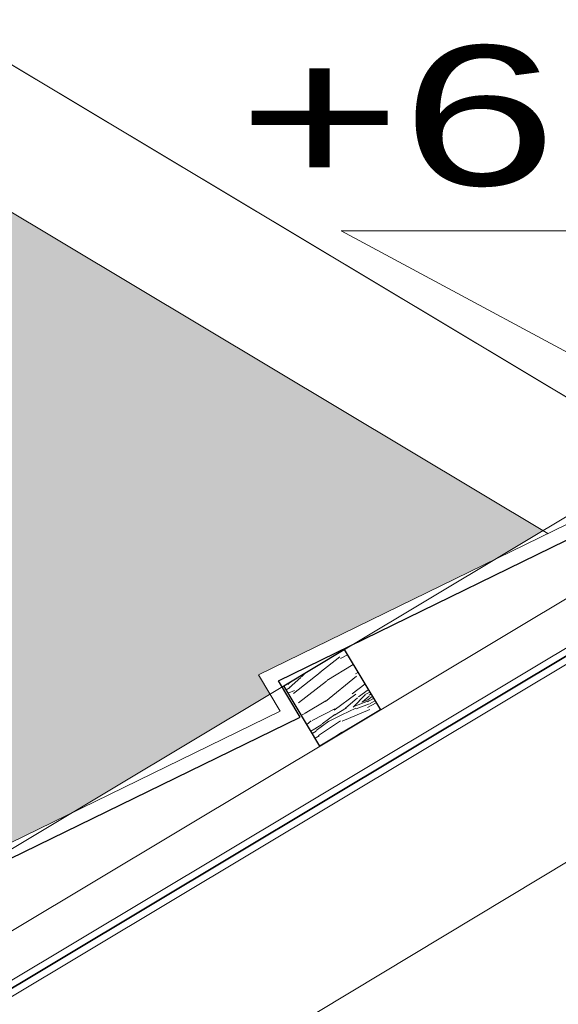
# Model space of a CAD drawing. Header units: millimetres. Extents: x -740 to 33545, y 5178 to 22494.
# Tile 230 of 250: x 12921 to 12959, y 13703 to 13773. Entities that reach past the tile are written whole.
import ezdxf
from ezdxf.lldxf.tags import DXFTag

# ---------------------------------------------------------------- set-up
doc = ezdxf.new("R2010")
doc.units = ezdxf.units.MM
doc.header["$MEASUREMENT"] = 0
for name, color, linetype, lineweight in [('A_izolacja', 252, 'Continuous', 9), ('A_l.przerywana', 252, 'ICAD_ISO03W100', 9), ('l. przekrojowa', 252, 'Continuous', 30), ('l.widokowa', 252, 'Continuous', 15), ('l.wypeĹ‚nien', 252, 'Continuous', 5), ('wymiarowanie', 252, 'Continuous', 9)]:
    doc.layers.add(name, color=color, linetype=linetype, lineweight=lineweight)
doc.styles.add('PROFILE', font='GOTHIC.TTF', dxfattribs={"width": 0.8})
tags = doc.linetypes.add('ICAD_ISO03W100', pattern=[30, 12, -18]).pattern_tags.tags
tags[6:7] = [DXFTag(74, 4), DXFTag(75, 0), DXFTag(340, '0'), DXFTag(46, 1.0), DXFTag(50, 0.0), DXFTag(44, 0.0), DXFTag(45, 0.0)]
tags[4:5] = [DXFTag(74, 4), DXFTag(75, 0), DXFTag(340, '0'), DXFTag(46, 1.0), DXFTag(50, 0.0), DXFTag(44, 0.0), DXFTag(45, 0.0)]

msp = doc.modelspace()

# ---------------------------------------------------------------- hatches: boundary and pattern name
at = {"layer": 'l.wypeĹ‚nien'}
h = msp.add_hatch(dxfattribs=at)
h.set_pattern_fill('SPANTILE', color=256, scale=17, style=0)
h.set_pattern_definition([(274.9697, (15.64, 17), (-16.99985221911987, 204.0000178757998), [15.699024, -376.776457]), (180, (17, 1.36), (-17, -17), [1.36, -15.64]), (0, (0, 0), (17, 17), [4.760000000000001, -12.24]), (90, (4.760000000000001, 0), (-17, 17), [1.7, -15.3]), (270, (15.64, 1.7), (17, -17), [1.7, -15.3]), (0, (15.64, 0), (17, 17), [1.36, -15.64]), (0, (0, 1.36), (17, 17), [3.4, -13.6]), (85.0303, (3.4, 1.36), (16.99985221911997, 204.0000178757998), [15.699024, -376.776457]), (52.69609999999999, (3.4, 2.21), (-220.9997601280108, -289.0001826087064), [4.488136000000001, -444.32475]), (18.4349, (6.12, 5.78), (34.00000738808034, 16.99997285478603), [4.300694, -49.458015]), (341.5651, (10.2, 7.14), (-34.00000738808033, 16.99997285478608), [4.300694, -49.458015]), (307.3039, (14.28, 5.78), (220.9997601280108, -289.0001826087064), [4.488136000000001, -444.32475]), (20.2249, (6.97, 4.59), (-186.9999534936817, -68.00014170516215), [3.442245, -340.781524]), (339.7751, (10.2, 5.78), (186.9999534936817, -68.00014170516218), [3.442245, -340.781524]), (307.4054, (13.43, 4.59), (170.0001691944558, -220.9998719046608), [3.638153, -360.177725]), (52.5946, (4.760000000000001, 1.7), (-170.0001691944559, -220.9998719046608), [3.638153, -360.177725])])
h.paths.add_polyline_path([(12147.08764404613, 13567.50853257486), (12147.08764404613, 13836.32213791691), (12792.00835975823, 13836.32213791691), (12958.3028535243, 13736.63013146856), (12954.8328404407, 13734.54989081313), (12938.12942972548, 13726.38951909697), (12938.9400197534, 13725.02229223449), (12924.83609426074, 13716.56711973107), (12907.37580881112, 13708.0369804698), (12908.10780380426, 13706.53866477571), (12894.79485047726, 13698.55767274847), (12878.09143976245, 13690.39730103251), (12878.90202979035, 13689.03007417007), (12864.7981042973, 13680.57490166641), (12847.33781884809, 13672.04476240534), (12848.06981384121, 13670.54644671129), (12834.75686051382, 13662.56545468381), (12818.05344979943, 13654.40508296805), (12818.86403982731, 13653.03785610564), (12804.76011433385, 13644.58268360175), (12794.91255788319, 13639.77170681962), (12794.91255788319, 13694.75633801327), (12794.91255788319, 13749.37993865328), (12740.28895724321, 13749.37993865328), (12740.28895724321, 13694.75633801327), (12794.91255788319, 13694.75633801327), (12794.91255788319, 13639.77170681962), (12787.29982888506, 13636.05254434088), (12788.03182387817, 13634.55422864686), (12774.71887055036, 13626.57323661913), (12758.0154598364, 13618.41286490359), (12758.82604986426, 13617.04563804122), (12744.72212437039, 13608.59046553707), (12727.26183892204, 13600.06032627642), (12727.99383391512, 13598.56201058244), (12714.68088058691, 13590.58101855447), (12697.97746987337, 13582.42064683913), (12698.78805990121, 13581.05341997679), (12684.68413440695, 13572.59824747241), (12674.26603075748, 13567.50853257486), (12644.52141418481, 13567.50853257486), (12644.52141418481, 13575.35155514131), (12644.52141418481, 13590.35155514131), (12644.52141418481, 13660.5311417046), (12649.52141418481, 13660.5311417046), (12649.52141418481, 13670.78437167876), (12649.52141418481, 13741.89548278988), (12480.14141418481, 13741.89548278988), (12480.14141418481, 13670.78437167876), (12480.14141418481, 13660.5311417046), (12485.14141418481, 13660.5311417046), (12485.14141418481, 13590.35155514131), (12485.14141418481, 13575.35155514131), (12485.14141418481, 13567.50853257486)])
h.paths.add_polyline_path([(12589.86294709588, 13831.57875862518), (12589.86294709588, 13795.60931519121), (12649.86294709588, 13795.60931519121), (12649.86294709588, 13831.57875862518), (12649.86294709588, 13835.58385138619), (12589.86294709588, 13835.58385138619)], flags=16)
h.paths.add_polyline_path([(12147.08764404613, 13567.50853257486), (12485.14141418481, 13567.50853257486), (12485.14141418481, 13567.35564110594), (12505.14141418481, 13567.35564110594), (12624.52141418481, 13567.35564110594), (12644.52141418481, 13567.35564110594), (12644.52141418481, 13567.50853257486), (12674.26603075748, 13567.50853257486), (12669.01249119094, 13564.9419408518), (12668.11386350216, 13564.50292057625), (12667.22384895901, 13564.06810821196), (12667.31549562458, 13563.88051726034), (12653.21090907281, 13557.19067664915), (12635.79462400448, 13550.6892452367), (12636.46875172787, 13549.24982962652), (12621.61109087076, 13542.20280399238), (12603.40562888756, 13535.40677590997), (12603.98881497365, 13533.84451454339), (12589.80597444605, 13527.11755787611), (12572.55449090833, 13520.67764623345), (12573.22223970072, 13519.25185108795), (12558.20615624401, 13512.12968521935), (12540.16549579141, 13505.39517690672), (12147.08764404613, 13505.39517690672)])
h.paths.add_polyline_path([(12574.31314116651, 13536.40224127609), (12604.74208173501, 13542.19035497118), (12601.52820575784, 13549.08843023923), (12597.96171997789, 13556.74332654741)], flags=16)
h.paths.add_polyline_path([(12480.14141418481, 13741.89548278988), (12480.14141418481, 13670.78437167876), (12649.52141418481, 13670.78437167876), (12649.52141418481, 13741.89548278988)])
h.paths.add_polyline_path([(12594.82637325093, 13574.55162556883), (12604.52611843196, 13553.65454187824), (12638.15075749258, 13569.2620034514), (12628.45101231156, 13590.15908714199)], flags=24)
h = msp.add_hatch(dxfattribs=at)
h.set_pattern_fill('WOOD8', color=256, scale=9.999999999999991, angle=30.94229629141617, style=0)
h.set_pattern_definition([(20.63749629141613, (12214.86532031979, -2756.735986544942), (56.6028615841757, 22.2736658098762), [1.118029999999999, -110.6853599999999]), (30.94229629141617, (12215.91160935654, -2756.341931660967), (3.435110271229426, 13.71860114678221), [1.099999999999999, -8.899999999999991]), (49.37719629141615, (12216.85506348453, -2755.776339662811), (12.01197791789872, 18.86033512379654), [0.94868, -30.67409]), (203.8172962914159, (12217.47272813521, -2755.056276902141), (65.17972982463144, 27.41537904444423), [0.8062300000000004, -79.81634999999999]), (205.7478962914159, (12216.73516222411, -2755.381847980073), (90.9102837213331, 42.84064307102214), [1.10454, -109.34907]), (224.9784962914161, (12215.74029064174, -2755.861671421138), (-20.58883636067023, -24.00207816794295), [1.236929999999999, -39.99411999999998]), (40.40459629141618, (12215.55146877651, -2756.32464690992), (37.74254931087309, 34.28557091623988), [0.60828, -60.21935000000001]), (24.60209629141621, (12216.01466266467, -2755.930373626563), (-73.75659410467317, -32.55709117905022), [0.9055400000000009, -89.64831000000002]), (216.6528962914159, (12216.83799713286, -2755.553385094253), (-72.04994423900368, -54.85257296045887), [1.00499, -99.49377000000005]), (199.6323962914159, (12216.03172901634, -2756.153328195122), (39.44916255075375, 11.99015021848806), [0.5098999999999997, -50.48028999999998]), (25.74789629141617, (12214.14482076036, -2757.284512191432), (-90.91028372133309, -42.84064307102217), [1.10454, -109.34907]), (19.63239629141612, (12215.13969234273, -2756.804688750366), (-39.44916255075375, -11.99015021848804), [1.0198, -49.97039]), (30.94229629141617, (12216.10021282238, -2756.462051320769), (3.435110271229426, 13.71860114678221), [1.199999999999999, -8.799999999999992]), (51.49829629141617, (12217.12943550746, -2755.845041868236), (32.60082407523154, 42.86241375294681), [0.8544, -84.58564000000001]), (34.75639629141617, (12217.66133160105, -2755.176396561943), (114.9341973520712, 80.56134097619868), [1.50333, -148.82963]), (25.74789629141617, (12218.89644250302, -2754.319366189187), (-90.91028372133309, -42.84064307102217), [1.10454, -109.34907]), (30.94229629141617, (12219.89131408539, -2753.839542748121), (3.435110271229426, 13.71860114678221), [1.099999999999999, -8.899999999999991]), (36.13669629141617, (12212.25791250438, -2758.415696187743), (80.62684195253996, 59.9942725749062), [1.104539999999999, -109.34907]), (25.74789629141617, (12213.14994917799, -2757.764335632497), (-90.91028372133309, -42.84064307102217), [1.10454, -109.34907]), (30.94229629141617, (12212.15507759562, -2758.244159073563), (3.435110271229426, 13.71860114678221), [0.5999999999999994, -9.39999999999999]), (36.13669629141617, (12212.66968893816, -2757.935654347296), (80.62684195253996, 59.9942725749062), [1.104539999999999, -109.34907]), (30.94229629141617, (12213.56172561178, -2757.284293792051), (3.435110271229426, 13.71860114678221), [0.9999999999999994, -8.999999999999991]), (41.24709629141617, (12214.41941118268, -2756.770119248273), (-46.31942340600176, -39.4272893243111), [1.11803, -110.68536]), (36.13669629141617, (12215.26003040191, -2756.032990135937), (80.62684195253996, 59.9942725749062), [1.104539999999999, -109.34907]), (25.74789629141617, (12216.15206707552, -2755.381629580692), (-90.91028372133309, -42.84064307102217), [1.10454, -109.34907]), (25.74789629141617, (12217.14693865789, -2754.901806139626), (-90.91028372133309, -42.84064307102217), [1.10454, -109.34907]), (22.81219629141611, (12218.14181024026, -2754.421982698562), (-56.60287446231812, -22.2736212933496), [1.41421, -69.29646000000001]), (30.94229629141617, (12219.44540494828, -2753.873675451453), (3.435110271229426, 13.71860114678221), [1.499999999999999, -8.499999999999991]), (18.41349629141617, (12222.18737798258, -2759.225458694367), (48.02602468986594, 17.13187653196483), [0.9219500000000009, -91.27349000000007]), (25.23169629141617, (12223.06212990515, -2758.934238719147), (-82.33344863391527, -37.69883899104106), [1.00499, -99.4937700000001]), (39.07239629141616, (12222.18737798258, -2759.225458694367), (46.31939021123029, 39.42732166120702), [0.70711, -70.00357000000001]), (40.40459629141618, (12222.73634042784, -2758.779767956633), (37.74254931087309, 34.28557091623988), [1.21655, -59.61107000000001]), (30.94229629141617, (12215.08587249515, -2763.132966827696), (3.435110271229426, 13.71860114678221), [1.199999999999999, -8.799999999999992]), (21.47999629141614, (12216.11509518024, -2762.515957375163), (-48.02602105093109, -17.13189141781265), [0.60828, -60.21935]), (232.743696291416, (12216.68112397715, -2762.293221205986), (20.58882449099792, 24.00209265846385), [0.5385199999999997, -53.31312999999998]), (223.9368962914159, (12216.35511610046, -2762.721845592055), (66.90822954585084, 63.42940352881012), [1.33417, -132.08247]), (23.81729629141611, (12223.13083211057, -2758.659866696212), (-65.17972982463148, -27.41537904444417), [0.8062300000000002, -79.81635000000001]), (38.06729629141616, (12223.13083211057, -2758.659866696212), (54.8962566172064, 44.56906099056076), [0.8062300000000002, -79.81635000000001]), (30.94229629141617, (12215.18870740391, -2763.304503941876), (3.435110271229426, 13.71860114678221), [0.7999999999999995, -9.199999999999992]), (224.9784962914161, (12215.87485586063, -2762.893164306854), (-20.58883636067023, -24.00207816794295), [0.8246199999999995, -40.40643999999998]), (27.57579629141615, (12216.92136329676, -2761.916014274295), (-142.3714873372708, -73.69097377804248), [1.702939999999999, -168.5909299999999]), (28.6516962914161, (12218.43084622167, -2761.127686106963), (-210.9862617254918, -114.8250718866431), [2.501999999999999, -247.6979200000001]), (34.12209629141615, (12220.62647760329, -2759.928018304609), (140.6648519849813, 95.98645390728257), [1.80278, -178.47479]), (40.40459629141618, (12222.11889417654, -2758.91673556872), (37.74254931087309, 34.28557091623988), [1.82483, -59.00280000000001]), (41.24709629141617, (12215.54862958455, -2763.904883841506), (-46.31942340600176, -39.4272893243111), [1.11803, -110.68536]), (46.88769629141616, (12216.38924880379, -2763.167754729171), (-29.16567905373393, -29.14383716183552), [1.456019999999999, -71.34507999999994]), (30.94229629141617, (12217.38433878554, -2762.104836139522), (3.435110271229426, 13.71860114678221), [1.299999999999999, -8.69999999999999]), (22.81219629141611, (12218.49933002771, -2761.436409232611), (-56.60287446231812, -22.2736212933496), [1.41421, -69.29646000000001]), (34.51859629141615, (12219.80292473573, -2760.888101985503), (123.5111435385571, 85.70296102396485), [1.60312, -158.70907]), (22.19609629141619, (12221.12380419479, -2759.979654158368), (65.17975128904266, 27.41532294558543), [1.31529, -130.21417]), (16.90609629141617, (12222.34163034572, -2759.482764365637), (-30.87230725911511, -6.848400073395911), [1.236930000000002, -39.99412000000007]), (30.94229629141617, (12223.52510539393, -2759.123060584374), (3.435110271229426, 13.71860114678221), [0.6999999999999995, -9.299999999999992]), (205.7478962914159, (12216.92136329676, -2761.916014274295), (90.9102837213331, 42.84064307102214), [2.209070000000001, -108.24454]), (26.1786962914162, (12214.72595031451, -2762.532586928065), (-99.48712281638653, -47.98242159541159), [2.40832, -118.00763]), (30.94229629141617, (12216.88723059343, -2761.470105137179), (3.435110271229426, 13.71860114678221), [2.299999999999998, -7.699999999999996]), (35.02789629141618, (12218.8599074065, -2760.287503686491), (106.3573999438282, 75.41951399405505), [2.807130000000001, -137.5495500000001]), (30.94229629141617, (12221.15859209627, -2758.676277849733), (3.435110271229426, 13.71860114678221), [2.499999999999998, -7.499999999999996]), (38.06729629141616, (12215.80571685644, -2764.333726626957), (54.8962566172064, 44.56906099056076), [2.418680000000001, -78.20390000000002]), (37.28249629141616, (12217.70990986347, -2762.84240205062), (63.47308699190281, 49.71082968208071), [1.81108, -88.74277000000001]), (28.45269629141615, (12219.15090898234, -2761.74535075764), (-193.8326584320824, -104.5413880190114), [2.302169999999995, -227.9151199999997]), (24.42249629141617, (12221.17500324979, -2760.648517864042), (-238.4234805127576, -107.9548172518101), [3.52278, -348.75552]), (33.95509629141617, (12212.46358232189, -2758.758770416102), (149.2416363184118, 101.1283088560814), [1.902629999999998, -188.3603499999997]), (22.81219629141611, (12214.04176745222, -2757.696070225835), (-56.60287446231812, -22.2736212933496), [2.12132, -68.58936000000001]), (28.55639629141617, (12215.99715951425, -2756.873609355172), (-202.4093426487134, -109.6834398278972), [2.40208, -237.80616]), (41.56199629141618, (12218.10702233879, -2755.725359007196), (-84.0618666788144, -73.71297235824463), [1.627879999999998, -161.1603199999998]), (30.94229629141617, (12219.32506688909, -2754.645374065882), (3.435110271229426, 13.71860114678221), [1.999999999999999, -7.999999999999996]), (27.76249629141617, (12211.84657286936, -2757.729547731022), (-150.9482507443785, -78.83289614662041), [1.802779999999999, -178.4747899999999]), (36.95129629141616, (12213.44182435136, -2756.889802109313), (-80.62681302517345, -59.99430295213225), [1.910499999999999, -189.1392299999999]), (37.65209629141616, (12214.96859202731, -2755.741333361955), (-72.04999596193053, -54.85251729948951), [1.71172, -169.4607]), (25.23169629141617, (12216.32382258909, -2754.695699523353), (-82.33344863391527, -37.69883899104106), [2.009980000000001, -98.48878000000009]), (18.84749629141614, (12218.14202863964, -2753.838887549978), (-87.47521488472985, -29.12193257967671), [1.431780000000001, -141.7464300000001]), (40.40459629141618, (12219.49704080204, -2753.376348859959), (37.74254931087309, 34.28557091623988), [1.21655, -59.61107000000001]), (34.75639629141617, (12212.82350450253, -2759.359150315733), (114.9341973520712, 80.56134097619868), [1.50333, -148.82963]), (18.13799629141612, (12214.05861540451, -2758.502119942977), (-126.9243800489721, -41.1120491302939), [2.2561, -223.35418]), (30.94229629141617, (12216.20261093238, -2757.799778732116), (3.435110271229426, 13.71860114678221), [2.499999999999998, -7.499999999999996]), (36.38259629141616, (12218.34682485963, -2756.514342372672), (-89.20370412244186, -65.13600027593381), [2.1095, -208.8407300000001]), (37.65209629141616, (12220.04512964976, -2755.263038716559), (-72.04999596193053, -54.85251729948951), [1.71172, -169.4607]), (30.94229629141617, (12211.48665068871, -2757.129167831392), (3.435110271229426, 13.71860114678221), [1.699999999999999, -8.29999999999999]), (39.07239629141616, (12212.94471615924, -2756.25507110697), (46.31939021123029, 39.42732166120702), [2.82843, -67.88225000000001]), (28.55639629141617, (12215.14056594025, -2754.472308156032), (-202.4093426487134, -109.6834398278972), [2.40208, -237.80616]), (25.41479629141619, (12217.25042876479, -2753.324057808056), (190.3974003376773, 90.82307701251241), [3.114480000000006, -308.3337500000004]), (37.78509629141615, (12216.16563903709, -2764.934106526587), (-135.523009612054, -104.5634491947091), [2.517939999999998, -249.2756299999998]), (30.94229629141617, (12218.15560060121, -2763.391364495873), (3.435110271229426, 13.71860114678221), [2.799999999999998, -7.199999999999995]), (27.29009629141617, (12220.55712019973, -2761.951675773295), (-276.1659606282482, -142.240510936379), [4.709560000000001, -466.2469100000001]), (30.94229629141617, (12214.36602813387, -2761.932207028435), (3.435110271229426, 13.71860114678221), [2.399999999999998, -7.599999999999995]), (35.70589629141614, (12216.42447350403, -2760.698188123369), (89.20371901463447, 65.13598776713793), [2.408319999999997, -118.0076299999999]), (29.09469629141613, (12218.38008396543, -2759.292632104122), (-262.4473915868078, -145.6755583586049), [3.101609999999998, -307.0596399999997]), (28.21599629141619, (12221.0903266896, -2757.784459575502), (-176.6788416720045, -94.25808871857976), [2.102380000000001, -208.1355800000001]), (25.74789629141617, (12213.54334886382, -2760.559910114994), (-90.91028372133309, -42.84064307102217), [2.20907, -108.24454]), (30.94229629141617, (12215.53309202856, -2759.600263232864), (3.435110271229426, 13.71860114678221), [3.199999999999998, -6.799999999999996]), (32.85149629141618, (12218.27768585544, -2757.954904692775), (243.5869371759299, 157.6876763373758), [3.001670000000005, -297.1649500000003]), (34.51859629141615, (12220.79932511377, -2756.326612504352), (123.5111435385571, 85.70296102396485), [1.60312, -158.70907])])
h.paths.add_polyline_path([(12946.77461806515, 13723.88941904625), (12942.48619021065, 13721.31854632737), (12939.91531749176, 13725.60697418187), (12944.20374534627, 13728.17784690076)])

# ---------------------------------------------------------------- linework, layer by layer
at = {"linetype": 'Continuous', "lineweight": 5}
for points in [[(12685.10422875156, 13562.35673417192), (12967.05474537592, 13731.38345348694)], [(12967.05474537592, 13717.33901853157), (12802.86094478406, 13618.42808106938), (12802.86094478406, 13618.42808106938)]]:
    msp.add_lwpolyline(points, dxfattribs=at)
at = {"layer": 'A_izolacja'}
for points in [[(12683.04753057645, 13565.78747645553), (12967.05474537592, 13736.04716724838)], [(12684.59005420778, 13563.21441974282), (12967.05474537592, 13732.5493819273)]]:
    msp.add_lwpolyline(points, dxfattribs=at)
at = {"layer": 'A_izolacja', "linetype": 'ICAD_ISO03W100', "lineweight": 35, "ltscale": 0.2}
msp.add_lwpolyline([(12684.84714147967, 13562.78557695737), (12967.05474537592, 13731.96641770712)], dxfattribs=at)
at = {"layer": 'A_l.przerywana', "ltscale": 0.3}
for points in [[(13253.63283289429, 13570.07590431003), (12794.49940074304, 13845.3221379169)], [(12680.47665785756, 13570.07590431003), (12967.05474537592, 13741.87680945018)]]:
    msp.add_lwpolyline(points, dxfattribs=at)
at = {"layer": 'l. przekrojowa'}
msp.add_lwpolyline([(12939.91531749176, 13725.60697418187), (12944.20374534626, 13728.17784690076), (12946.77461806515, 13723.88941904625), (12942.48619021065, 13721.31854632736), (12939.91531749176, 13725.60697418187)], dxfattribs=at)
at = {"layer": 'l.widokowa', "ltscale": 0.3}
msp.add_lwpolyline([(12967.05474537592, 13741.87680945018), (12794.49940074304, 13845.3221379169)], dxfattribs=at)
at = {"layer": 'l.widokowa'}
for points in [[(12958.65668585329, 13736.41801226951), (12792.00835975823, 13836.32213791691)], [(12908.69035078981, 13705.34625321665), (12907.37580881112, 13708.0369804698), (12939.65936980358, 13723.80896036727), (12938.12942972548, 13726.38951909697), (12967.05474537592, 13740.52084423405)]]:
    msp.add_lwpolyline(points, dxfattribs=at)
at = {"layer": 'l.widokowa', "lineweight": 30}
msp.add_lwpolyline([(12909.58885695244, 13705.78521412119), (12908.71327587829, 13707.5774352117), (12941.07245709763, 13723.3863590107), (12939.54251701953, 13725.9669177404), (12967.05474537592, 13739.40788581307)], dxfattribs=at)
at = {"layer": 'wymiarowanie', "linetype": 'ByBlock'}
msp.add_lwpolyline([(12967.05035818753, 13745.52319722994), (12990.11737179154, 13757.92929462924), (12943.98334458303, 13757.92929462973)], close=True, dxfattribs=at)

# ---------------------------------------------------------------- texts
at = {"layer": 'wymiarowanie', "style": 'PROFILE', "width": 1.5}
msp.add_text('+6,16', height=9.904124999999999, dxfattribs=at).set_placement((12936.66010104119, 13761.15258983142))

doc.saveas('drawing.dxf')
